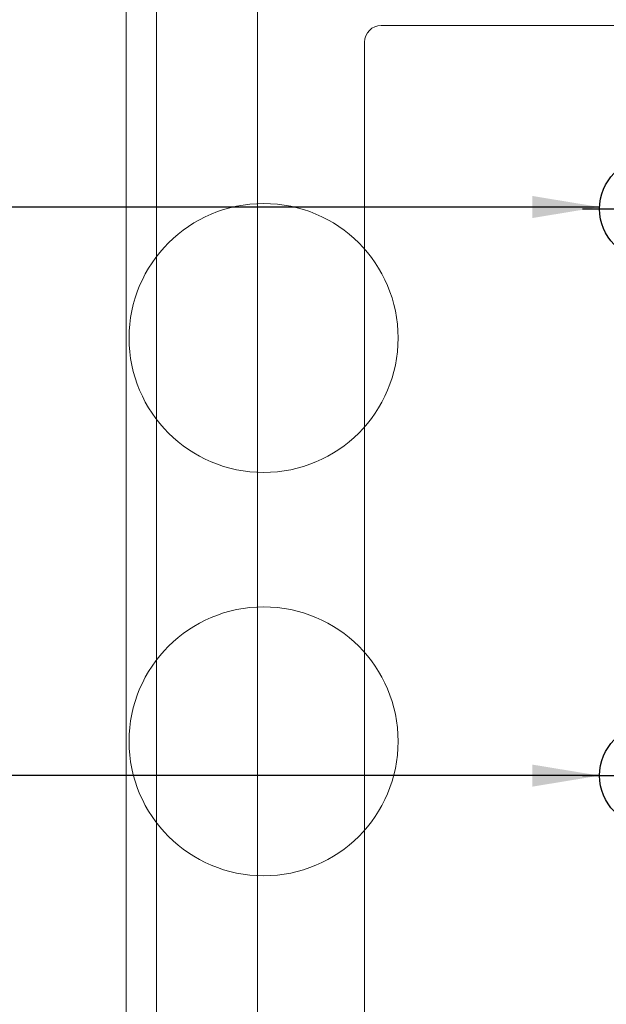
# Model space of a CAD drawing. Header units: millimetres. Extents: x -4432 to 17136, y 0 to 7029.
# Tile 4 of 15: x -157 to 715, y 1293 to 2758. Entities that reach past the tile are written whole.
import ezdxf

# ---------------------------------------------------------------- set-up
doc = ezdxf.new("R2010")
doc.units = ezdxf.units.MM
for name, color, linetype, true_color in [('CIVIL LAYER', 9, 'Continuous', 0x808080), ('PLUMBING-DW-CD-PIPE', 3, 'Continuous', 0x00ff00), ('PLUMBING-DW-WW-PIPE', 7, 'Continuous', 0x007f7f)]:
    doc.layers.add(name, color=color, linetype=linetype, true_color=true_color)
doc.layers.add('GREY SCALE', color=9, linetype='Continuous', lineweight=0, true_color=0x808080)
doc.layers.add('TAG', color=7, linetype='Continuous')
doc.styles.add('ROMANS-100', font='romans.shx')
doc.dimstyles.new('CLOSSED FILLED-ROMANS-100', dxfattribs={"dimtxt": 100, "dimasz": 100, "dimexe": 50, "dimexo": 50, "dimgap": 50, "dimtad": 1, "dimdec": 0, "dimzin": 0, "dimdsep": 46, "dimtxsty": 'ROMANS-100', "dimcen": 0.09, "dimclrd": 256, "dimclre": 256, "dimclrt": 256, "dimadec": 0, "dimazin": 0, "dimtfac": 1, "dimtdec": 0, "dimtofl": 0, "dimtmove": 0, "dimatfit": 3, "dimfxl": 1, "dimtolj": 1, "dimtzin": 0, "dimarcsym": 0})

# ---------------------------------------------------------------- blocks, each defined once
blk = doc.blocks.new('FLOOR PLAN')
at = {"layer": 'GREY SCALE'}
for p, q in [((0, 0), (0.4, 7027.5)), ((45, 45), (45.4, 6958.7)), ((195, 195), (195.4, 6808.7)), ((754.4, 2749), (379.4, 2749.1)), ((354.4, 2724.1), (354.4, 169.8))]:
    blk.add_line(p, q, dxfattribs=at)
for centre in [(204.4, 2284.2), (204.4, 1684.2)]:
    blk.add_circle(centre, 200, dxfattribs=at)
blk.add_arc((379.4, 2724.1), 25, 90, 180, dxfattribs=at)
blk = doc.blocks.new('DR-WDP-WW')
at = {"layer": 'PLUMBING-DW-WW-PIPE'}
h = blk.add_hatch(color=256, dxfattribs=at)
h.dxf.hatch_style = 1
h.paths.add_polyline_path([(0, 0), (37.5, 0, 0.414214), (0, 37.5)])
h.paths.add_polyline_path([(0, 0), (-37.5, 0, 0.414214), (0, -37.5)])
for p, q in [((0, 100), (0, -100)), ((-100, 0), (100, 0))]:
    blk.add_line(p, q, dxfattribs=at)
blk.add_lwpolyline([(0, -100), (-50, -186.6), (50, -186.6)], close=True, dxfattribs=at)
for radius in [75, 37.5]:
    blk.add_circle((0, 0), radius, dxfattribs=at)

msp = doc.modelspace()

# ---------------------------------------------------------------- block references
at = {"layer": 'CIVIL LAYER'}
msp.add_blockref('FLOOR PLAN', (1.5, 0), dxfattribs=at)
at = {"layer": 'PLUMBING-DW-CD-PIPE', "rotation": 90}
for p in [(780.2, 2476.2), (780.2, 1633.2, 0)]:
    msp.add_blockref('DR-WDP-WW', p, dxfattribs=at)

# ---------------------------------------------------------------- leaders
at = {"layer": 'TAG'}
for points in [[(705.2, 2479, 0), (-272.7, 2479, 0)], [(705.2, 1633.2, 0), (-272.7, 1633.2, 0)]]:
    msp.add_leader(points, dimstyle='CLOSSED FILLED-ROMANS-100', override={"dimtad": 0}, dxfattribs=at)

doc.saveas('drawing.dxf')
